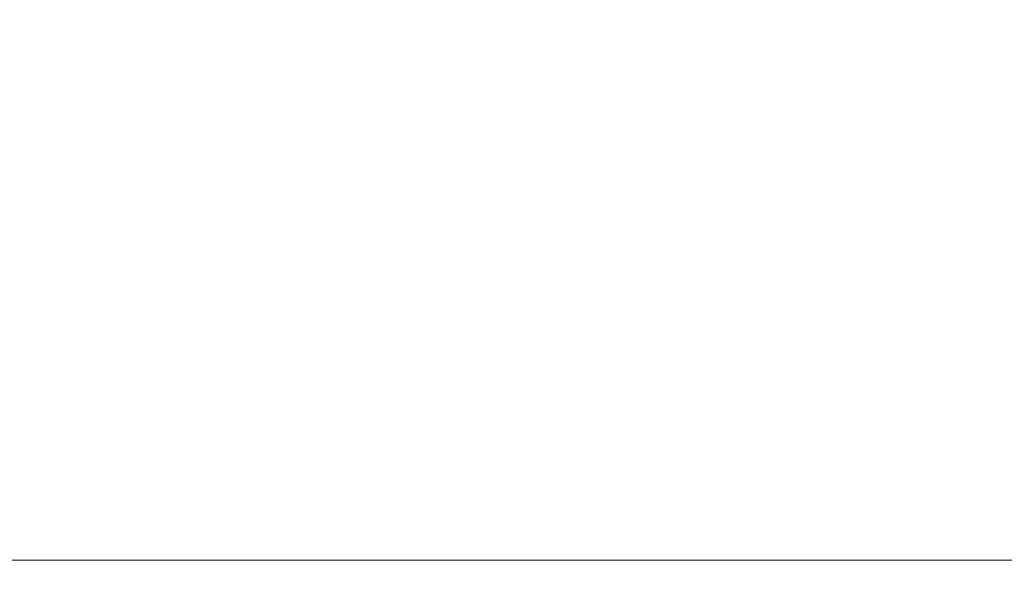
# Model space of a CAD drawing. Header units: inches. Extents: x -434 to -309, y 19 to 75.
# Tile 240 of 256: x -408.12 to -406.16, y 21.44 to 22.58. Entities that reach past the tile are written whole.
import ezdxf

# ---------------------------------------------------------------- set-up
doc = ezdxf.new("R2010")
doc.units = ezdxf.units.IN
doc.header["$MEASUREMENT"] = 0
doc.layers.add('A-FLOR-HRAL', color=1, linetype='Continuous', lineweight=9)
doc.layers.add('A-FLOR-STRS', color=2, linetype='Continuous', lineweight=9)

# ---------------------------------------------------------------- blocks, each defined once
blk = doc.blocks.new('Stair - Stairs-902674-_3D_')
at = {"layer": 'A-FLOR-STRS'}
mesh = blk.add_polyface(dxfattribs=at)
corners = [(-397.5081, 75.0116, 15.6522), (-409.5081, 75.0116, 15.6522), (-409.5081, 19.0116, 15.6522), (-397.5081, 19.0116, 15.6522)]
mesh.append_faces([[corners[k] for k in face] for face in [(2, 3, 0, 1)]])
mesh = blk.add_polyface(dxfattribs=at)
corners = [(-397.5081, 75.0116, 13.6522), (-397.5081, 19.0116, 13.6522), (-409.5081, 19.0116, 13.6522), (-409.5081, 75.0116, 13.6522)]
mesh.append_faces([[corners[k] for k in face] for face in [(2, 3, 0, 1)]])
blk = doc.blocks.new('Railing - Railing-1090966-_3D_')
at = {"layer": 'A-FLOR-HRAL'}
mesh = blk.add_polyface(dxfattribs=at)
corners = [(-431.5081, 24.5116, 46.3242), (-431.5081, 21.5116, 46.3242), (-310.5081, 21.5116, 103.7155), (-310.5081, 24.5116, 103.7155)]
mesh.append_faces([[corners[k] for k in face] for face in [(0, 1, 2, 3)]])
mesh = blk.add_polyface(dxfattribs=at)
corners = [(-431.5081, 21.5116, 44.1106), (-431.5081, 24.5116, 44.1106), (-310.5081, 24.5116, 101.5019), (-310.5081, 21.5116, 101.5019)]
mesh.append_faces([[corners[k] for k in face] for face in [(0, 1, 2, 3)]])
mesh = blk.add_polyface(dxfattribs=at)
corners = [(-431.5081, 21.5116, 46.3242), (-431.5081, 21.5116, 44.1106), (-310.5081, 21.5116, 101.5019), (-310.5081, 21.5116, 103.7155)]
mesh.append_faces([[corners[k] for k in face] for face in [(0, 1, 2, 3)]])

msp = doc.modelspace()

# ---------------------------------------------------------------- block references
at = {"layer": 'A-FLOR-HRAL'}
msp.add_blockref('Railing - Railing-1090966-_3D_', (0, 0), dxfattribs=at)
at = {"layer": 'A-FLOR-STRS'}
msp.add_blockref('Stair - Stairs-902674-_3D_', (0, 0), dxfattribs=at)

doc.saveas('drawing.dxf')
